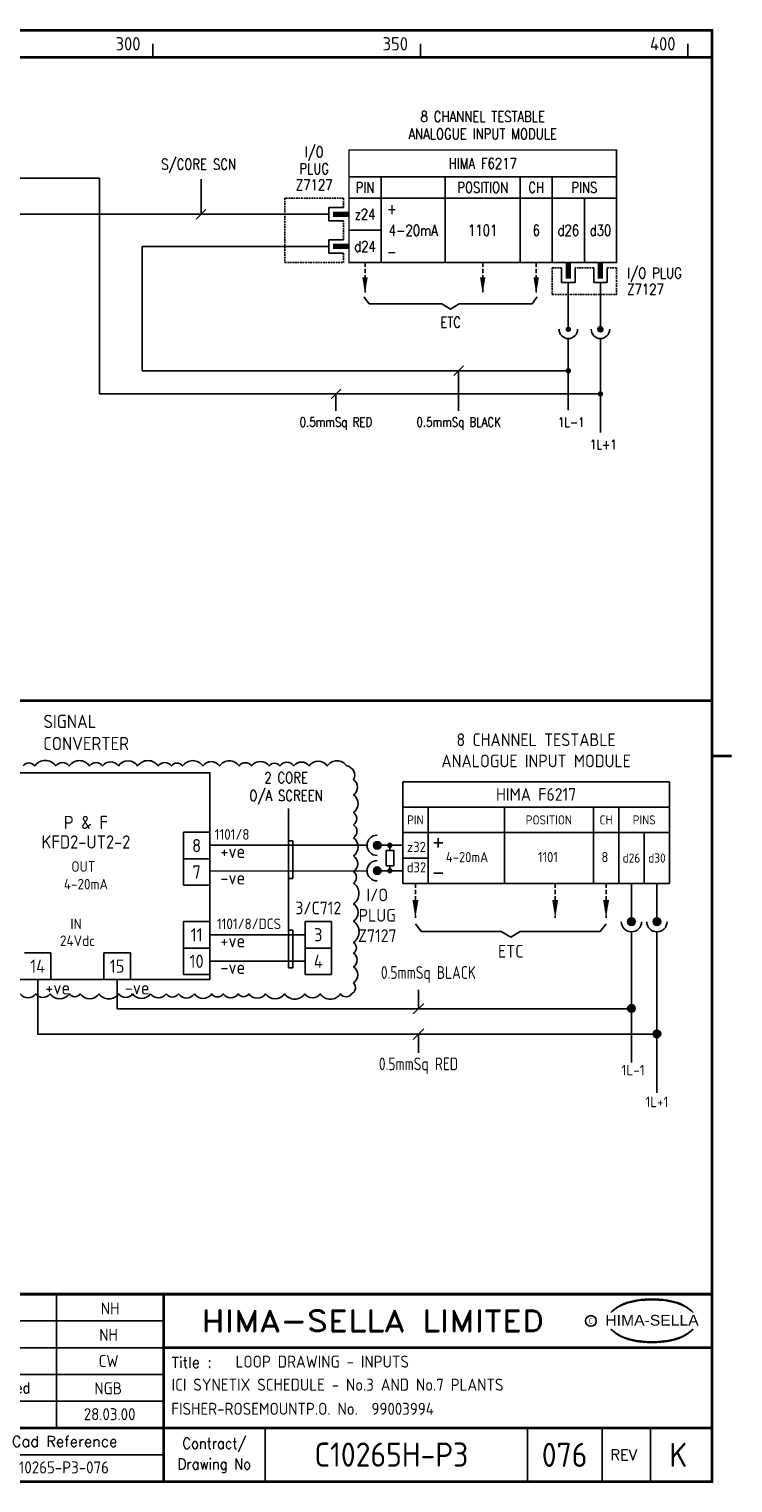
# Model space of a CAD drawing. Extents: x 0 to 394, y 0 to 275.
# Tile 2 of 2: x 262 to 394, y 0 to 271. Entities that reach past the tile are written whole.
import ezdxf
from ezdxf.enums import TextEntityAlignment as Align

# ---------------------------------------------------------------- set-up
doc = ezdxf.new("R2010")
doc.units = 0
doc.header["$LTSCALE"] = 0.25
doc.header["$MEASUREMENT"] = 0
doc.linetypes.add('HIDDEN2', pattern=[4.7625, 3.175, -1.5875])
doc.layers.get('0').update_dxf_attribs({"color": 41, "linetype": 'CONTINUOUS'})
for name, color, linetype in [('00-DRG_FRAME', 12, 'CONTINUOUS'), ('01-DRAW', 7, 'CONTINUOUS'), ('051-TEXT', 2, 'CONTINUOUS'), ('DES', 2, 'CONTINUOUS'), ('DIM', 3, 'CONTINUOUS'), ('LAB', 2, 'CONTINUOUS'), ('RACK', 2, 'CONTINUOUS'), ('SLOT', 2, 'CONTINUOUS'), ('SNA', 2, 'CONTINUOUS'), ('TEXT', 2, 'CONTINUOUS'), ('TPOL', 3, 'CONTINUOUS'), ('XR_FUNCTION', 2, 'CONTINUOUS'), ('XR_MAIN', 2, 'CONTINUOUS')]:
    doc.layers.add(name, color=color, linetype=linetype)
doc.styles.add('ARIAL', font='arial.ttf', dxfattribs={"height": 2.5})
doc.styles.add('CROSSREF', font='romans.shx', dxfattribs={"width": 0.8, "height": 2})
doc.styles.add('FUNCTION', font='ROMANS.shx', dxfattribs={"width": 0.8, "height": 2.5})
doc.styles.add('ISO', font='iso.shx')
doc.styles.add('PINS', font='ROMANS.shx', dxfattribs={"width": 0.8, "height": 2.5})
doc.styles.add('RACK', font='ROMANS.shx', dxfattribs={"width": 0.8, "height": 2.5})
doc.styles.add('ROMAND', font='ROMAND')
doc.styles.add('ROMANS', font='romans.shx', dxfattribs={"width": 0.8})
doc.styles.add('SLOT', font='romans.shx', dxfattribs={"width": 0.8, "height": 2})
doc.styles.add('SYMBOL', font='ROMANS.shx', dxfattribs={"width": 0.8, "height": 20})

# ---------------------------------------------------------------- blocks, each defined once
blk = doc.blocks.new('A3-REVA')
at = {"layer": '051-TEXT', "style": 'ISO'}
for tag, p in [('DESIGNED', (292.01, 31.7)), ('A', (117.73, 27.28)), ('DES', (127.73, 27.28)), ('DRN', (137.73, 27.28)), ('CHKD', (147.73, 27.28)), ('APPD', (157.73, 27.28)), ('DATE', (256, 27.28)), ('DRAWN', (291.72, 26.77)), ('CHECKED', (291.72, 21.89)), ('APPD', (291.65, 16.79)), ('DATE', (291.92, 11.96))]:
    blk.add_attdef(tag, text='', height=2.25, dxfattribs=at).set_placement(p, align=Align.CENTER)
blk.add_attdef('DESCRIPTION', (165.03, 27.28), '', height=2.25, dxfattribs=at)
blk = doc.blocks.new('A3-TITLE')
at = {"layer": '051-TEXT', "style": 'ISO'}
blk.add_attdef('TITLE_1', (315.46, 21.78), '', height=2.25, dxfattribs=at)
for tag, p in [('DRGNO', (376.96, 3.24)), ('REV.', (398.2, 3.24))]:
    blk.add_attdef(tag, text='', height=4.5, dxfattribs=at).set_placement(p, align=Align.CENTER)
blk = doc.blocks.new('A3-CONTRACT')
at = {"layer": '051-TEXT', "color": 41, "style": 'ISO'}
for tag, height, p in [('SCALE', 2.25, (106.71, 31.82)), ('DIMS', 2.25, (106.71, 26.8)), ('CONTRACT', 4.5, (344.94, 3.1)), ('CAD-REF', 2.25, (283.73, 1.84))]:
    blk.add_attdef(tag, text='', height=height, dxfattribs=at).set_placement(p, align=Align.CENTER)
for tag, p in [('TITLE_2', (303.86, 17.28)), ('TITLE_3', (303.79, 12.78))]:
    blk.add_attdef(tag, p, '', height=2.25, dxfattribs=at)
blk = doc.blocks.new('F6217-6V')
for p, q in [((50, 7), (0, 7)), ((6, 7), (6, -9)), ((18, 7), (18, -9)), ((32, 7), (32, -9)), ((38, 7), (38, -9)), ((50, 3), (0, 3)), ((44, 3), (44, -9)), ((-3.75, 0), (-12, 0)), ((-3.75, 1.25), (-3.75, -1.25)), ((-1, 1.25), (-3.75, 1.25)), ((-3.75, -1.25), (-1, -1.25)), ((-3.75, -4.75), (-3.75, -7.25)), ((-1, -4.75), (-3.75, -4.75)), ((6, -3), (0, -3)), ((-3.75, -6), (-12, -6)), ((-3.75, -7.25), (-1, -7.25)), ((39.75, -10), (39.75, -12.75)), ((42.25, -12.75), (42.25, -10)), ((45.75, -10), (45.75, -12.75)), ((48.25, -12.75), (48.25, -10)), ((39.75, -12.75), (42.25, -12.75)), ((41, -12.75), (41, -15)), ((45.75, -12.75), (48.25, -12.75)), ((47, -12.75), (47, -15))]:
    blk.add_line(p, q)
at = {"const_width": 0.3}
blk.add_lwpolyline([(50, -9), (0, -9), (0, 12), (50, 12)], close=True, dxfattribs=at)
at = {"color": 3, "linetype": 'HIDDEN2', "ltscale": 0.4}
for points in [[(-1, 1.25), (-1, 3), (-12, 3), (-12, -9), (-1, -9), (-1, -7.25)], [(-1, -4.75), (-1, -1.25)], [(39.75, -10), (38, -10), (38, -15), (50, -15), (50, -10), (48.25, -10)], [(45.75, -10), (42.25, -10)]]:
    blk.add_lwpolyline(points, dxfattribs=at)
blk.add_lwpolyline([(-3, 0, 1, 1, 0), (0, 0, 0.5, 0.5, 0)], format="xyseb")
at = {"const_width": 1}
for points in [[(-3, -6), (0, -6)], [(41, -12), (41, -9)], [(47, -12), (47, -9)]]:
    blk.add_lwpolyline(points, dxfattribs=at)
at = {"layer": 'DES', "style": 'PINS', "width": 0.8, "flags": 1}
blk.add_attdef('DES1', (53, 6), '', height=1.5, dxfattribs=at)
at = {"layer": 'LAB', "style": 'PINS', "width": 0.8, "flags": 1}
blk.add_attdef('LAB1', text='', height=1.5, dxfattribs=at).set_placement((53, -5.5), align=Align.MIDDLE_LEFT)
at = {"layer": 'RACK', "style": 'RACK', "width": 0.8}
blk.add_attdef('SLOT', text='', height=2, dxfattribs=at).set_placement((25, -3), align=Align.MIDDLE)
at = {"layer": 'SLOT', "style": 'SLOT', "width": 0.8}
blk.add_attdef('ADD1', text='', height=2, dxfattribs=at).set_placement((35, -3), align=Align.MIDDLE)
at = {"layer": 'SNA', "style": 'SYMBOL', "width": 0.8, "flags": 1}
blk.add_attdef('SNA', (53, 0), '', height=1.5, dxfattribs=at)
at = {"layer": 'TEXT', "style": 'ROMANS', "width": 0.8}
for s, p in [('8 CHANNEL TESTABLE', (25, 17.25)), ('ANALOGUE INPUT MODULE', (25, 14))]:
    blk.add_text(s, height=2, dxfattribs=at).set_placement(p, align=Align.CENTER)
for s, p in [('I/O', (-6.5, 11.5)), ('PLUG', (-6.5, 8.5)), ('HIMA F6217', (25, 9.5)), ('Z7127', (-6.5, 5.5)), ('PIN', (3, 5)), ('POSITION', (25, 5)), ('CH', (35, 5)), ('PINS', (44, 5)), ('z24', (3, 0)), ('+', (8, 1)), ('d26', (41, -3)), ('d30', (47, -3)), ('d24', (3, -6)), ('-', (8, -7))]:
    blk.add_text(s, height=2, dxfattribs=at).set_placement(p, align=Align.MIDDLE)
for s, p in [('I/O PLUG', (52, -11)), ('Z7127', (52, -14))]:
    blk.add_text(s, height=2, dxfattribs=at).set_placement(p, align=Align.MIDDLE_LEFT)
at = {"layer": 'TEXT', "style": 'RACK', "width": 0.8}
blk.add_attdef('SIGNAL', text='', height=2, dxfattribs=at).set_placement((12, -3), align=Align.MIDDLE)
at = {"layer": 'TPOL', "style": 'PINS', "width": 0.8, "flags": 1}
for tag, p in [('CN2', (-12, 0)), ('CN3', (-12, -6))]:
    blk.add_attdef(tag, text='', height=1, dxfattribs=at).set_placement(p, align=Align.MIDDLE_LEFT)
at = {"layer": 'TPOL', "color": 2, "style": 'PINS', "width": 0.8}
blk.add_attdef('CN1', text='', height=2, dxfattribs=at).set_placement((3, 0), align=Align.MIDDLE)
at = {"layer": 'TPOL', "style": 'PINS', "width": 0.8, "flags": 1}
for tag, p in [('CN4', (41, -15)), ('CN5', (47, -15))]:
    blk.add_attdef(tag, text='', height=1, dxfattribs=at).set_placement(p, align=Align.BOTTOM_CENTER)
at = {"layer": 'XR_FUNCTION', "style": 'FUNCTION', "width": 0.8, "flags": 1}
blk.add_attdef('XR_FUNCTION', (53, 2), '', height=1.5, dxfattribs=at)
at = {"layer": 'XR_MAIN', "style": 'CROSSREF', "width": 0.8, "flags": 1}
blk.add_attdef('XR_MAIN', (53, -4), '', height=1.5, dxfattribs=at)
blk = doc.blocks.new('DOT')
for radius in [0.75, 0.65, 0.55, 0.45, 0.35, 0.25, 0.15, 0.05]:
    blk.add_circle((0, 0), radius)

msp = doc.modelspace()

# ---------------------------------------------------------------- linework, layer by layer
at = {"color": 6}
msp.add_lwpolyline([(261.23, 133.64, -0.520567), (263.42, 133.64, -0.520567), (267.35, 133.64, -0.520567), (269.86, 133.64, -0.520567), (273.68, 133.64, -0.520567), (276.09, 133.64, -0.520567), (279.06, 133.64, -0.520567), (282.66, 133.64, -0.520567), (286.52, 133.64, -0.520567), (288.96, 133.64, -0.520567), (291.05, 133.64, -0.520567), (294.86, 133.64, -0.520567), (297.95, 133.64, -0.520567), (301.61, 133.64, -0.520567), (303.95, 133.64, -0.520567), (307.23, 133.64, -0.520567), (309.25, 133.64, -0.520567), (311.88, 133.64, -0.520567), (314.71, 133.64, -0.520567), (318.1, 133.64, -0.520567), (321.76, 133.64, -0.520567), (323.01, 131.08, -0.520567), (323.01, 128.23, -0.520567), (323.01, 124.95, -0.520567), (323.01, 122.66, -0.520567), (323.01, 120.23, -0.520567), (323.01, 116.86, -0.520567), (323.01, 113.87, -0.520567), (323.01, 111.77, -0.520567), (323.01, 107.88, -0.520567), (323.01, 104.67, -0.520567), (323.01, 100.7, -0.520567), (323.01, 98.67, -0.520567), (323.01, 96.15, -0.520567), (323.01, 93.11, -0.520567), (322.66, 91.08, -0.520567), (320.57, 91.08, -0.520567), (316.78, 91.08, -0.520567), (313.9, 91.08, -0.520567), (310.13, 91.08, -0.520567), (306.57, 91.08, -0.520567), (303.47, 91.08, -0.520567), (301.45, 91.08, -0.520567), (298.66, 91.08, -0.520567), (296.5, 91.08, -0.520567), (293.28, 91.08, -0.520567), (290.28, 91.08, -0.520567), (287.98, 91.08, -0.520567), (285.07, 91.08, -0.520567), (281.7, 91.08, -0.520567), (279.11, 91.08, -0.520567), (275.44, 91.08, -0.520567), (271.94, 91.08, -0.520567), (269.9, 91.08, -0.520567), (266.28, 91.08, -0.520567), (263.61, 91.08, -0.520567), (260.72, 91.08, -0.520567)], format="xyb", dxfattribs=at)
at = {"layer": '00-DRG_FRAME'}
for p, q in [((285.5, 266), (285.5, 268.5)), ((335.5, 266), (335.5, 268.5)), ((385.5, 266), (385.5, 268.5)), ((267.5, 35), (267.5, 10)), ((250.5, 30), (287.5, 30)), ((287.5, 25), (250.5, 25)), ((250.5, 20), (287.5, 20)), ((287.5, 15), (250.5, 15)), ((306.5, 10), (306.5, 0)), ((355.5, 10), (355.5, 0)), ((369.5, 0), (369.5, 10)), ((378.5, 10), (378.5, 0)), ((287.5, 5), (250.5, 5))]:
    msp.add_line(p, q, dxfattribs=at)
at = {"layer": '00-DRG_FRAME', "color": 0}
for p, q in [((283.5, 207.44), (283.5, 230.67)), ((296.15, 118.82), (325.54, 118.82)), ((318.89, 104.59), (318.89, 94.69)), ((296.15, 102.12), (313.94, 102.12)), ((296.15, 97.17), (313.94, 97.17)), ((263.97, 83.56), (263.97, 93.77)), ((278.82, 88.31), (278.82, 93.77))]:
    msp.add_line(p, q, dxfattribs=at)
at = {"layer": '00-DRG_FRAME', "const_width": 0.5}
msp.add_lwpolyline([(0, 0), (390, 0), (390, 271), (0, 271)], close=True, dxfattribs=at)
for points in [[(0, 266), (390, 266)], [(0, 145.81), (390, 145.81)], [(390, 135.5), (393.68, 135.5)], [(390, 35), (0, 35)], [(287.5, 0), (287.5, 35)], [(390, 25), (287.5, 25)], [(250.5, 10), (390, 10)]]:
    msp.add_lwpolyline(points, dxfattribs=at)
at = {"layer": '00-DRG_FRAME', "color": 3}
msp.add_circle((367.38, 30), 1, dxfattribs=at)
for centre, radius, start, end in [((376.1, 26.33), 7.24, 106.0532, 133.5024), ((375.61, 27.6), 5.98, 122.244, 131.6154), ((375.25, 28.28), 5.21, 111.8206, 122.8668), ((377.28, 24.2), 9.76, 107.5931, 113.9452), ((378.6, 18), 15.94, 89.2698, 106.3911), ((377.6, 23.02), 10.99, 96.0146, 107.3203), ((378.79, 15.81), 18.28, 92.8917, 97.3734), ((378.74, 18.36), 15.73, 89.7805, 93.1738), ((378.86, 18.36), 15.73, 86.8262, 90.2195), ((379.01, 18), 15.94, 73.6089, 90.7302), ((378.81, 15.81), 18.28, 82.6266, 87.1083), ((380.01, 23.02), 10.99, 72.6797, 83.9854), ((380.33, 24.2), 9.76, 66.0548, 72.4069), ((381.5, 26.33), 7.24, 46.4976, 73.9468), ((382.35, 28.28), 5.21, 57.1332, 68.1794), ((381.99, 27.6), 5.98, 48.3846, 57.756), ((376.38, 26.51), 7.3, 130.419, 136.057), ((381.23, 26.51), 7.3, 43.943, 49.581), ((376.38, 33.54), 7.3, 223.943, 229.581), ((376.1, 33.73), 7.24, 226.4976, 253.9468), ((375.61, 32.46), 5.98, 228.3846, 237.756), ((375.25, 31.78), 5.21, 237.1332, 248.1794), ((381.5, 33.73), 7.24, 286.0532, 313.5024), ((382.35, 31.78), 5.21, 291.8206, 302.8668), ((381.99, 32.46), 5.98, 302.244, 311.6154), ((381.23, 33.54), 7.3, 310.419, 316.057), ((377.28, 35.86), 9.76, 246.0548, 252.4069), ((378.6, 42.06), 15.94, 253.6089, 270.7302), ((377.6, 37.04), 10.99, 252.6797, 263.9854), ((378.79, 44.25), 18.28, 262.6266, 267.1083), ((378.74, 41.69), 15.73, 266.8262, 270.2195), ((379.01, 42.06), 15.94, 269.2698, 286.3911), ((378.86, 41.69), 15.73, 269.7805, 273.1738), ((378.81, 44.25), 18.28, 272.8917, 277.3734), ((380.01, 37.04), 10.99, 276.0146, 287.3203), ((380.33, 35.86), 9.76, 287.5931, 293.9452)]:
    msp.add_arc(centre, radius, start, end, dxfattribs=at)
at = {"layer": '01-DRAW'}
for p, q in [((229.25, 243.42), (275.5, 243.42)), ((275.5, 243.42), (275.5, 203.12)), ((310.16, 236.67), (229.25, 236.67)), ((310.16, 230.67), (283.5, 230.67)), ((324.96, 221.23), (325.93, 219.93)), ((325.93, 219.93), (339.54, 219.93)), ((339.54, 219.93), (341.16, 218.96)), ((342.78, 219.93), (341.16, 218.96)), ((356.39, 219.93), (342.78, 219.93)), ((357.36, 221.23), (356.39, 219.93)), ((363.16, 221.67), (363.16, 215.19)), ((369.16, 221.67), (369.16, 215.19)), ((369.16, 221.67), (369.16, 215.19)), ((363.16, 213.46), (363.16, 200.06)), ((369.16, 213.46), (369.16, 195.91)), ((369.16, 213.46), (369.16, 195.91)), ((363.16, 207.44), (283.5, 207.44)), ((369.16, 203.12), (275.5, 203.12)), ((332.2, 130.7), (332.2, 111.69)), ((382.09, 130.7), (332.2, 130.7)), ((382.09, 130.7), (382.09, 111.69)), ((332.2, 125.95), (382.09, 125.95)), ((336.95, 125.95), (336.95, 111.69)), ((351.2, 125.95), (351.2, 111.69)), ((367.84, 111.69), (367.84, 125.95)), ((372.59, 111.69), (372.59, 125.95)), ((296.15, 121.25), (291.2, 121.25)), ((332.2, 121.19), (382.09, 121.19)), ((338.85, 120.15), (338.85, 118.44)), ((377.34, 111.69), (377.34, 121.19)), ((327.44, 118.82), (332.2, 118.82)), ((329.82, 118.82), (329.82, 117.87)), ((337.99, 119.29), (339.7, 119.29)), ((296.15, 116.3), (291.2, 116.3)), ((296.15, 116.3), (291.2, 116.3)), ((296.15, 114.02), (325.54, 114.07)), ((327.44, 114.07), (332.2, 114.07)), ((329.82, 115.02), (329.82, 114.07)), ((332.2, 116.44), (336.95, 116.44)), ((296.15, 111.35), (291.2, 111.35)), ((332.2, 111.69), (382.09, 111.69)), ((337.99, 113.59), (339.7, 113.59)), ((374.96, 111.69), (374.96, 104.56)), ((379.72, 111.69), (379.72, 104.56)), ((296.15, 104.59), (291.2, 104.59)), ((318.89, 104.59), (313.94, 104.59)), ((334.57, 104.15), (335.64, 102.72)), ((370.21, 104.15), (369.14, 102.72)), ((335.64, 102.72), (350.61, 102.72)), ((350.61, 102.72), (352.39, 101.65)), ((354.17, 102.72), (352.39, 101.65)), ((369.14, 102.72), (354.17, 102.72)), ((374.96, 102.66), (374.96, 78.28)), ((379.72, 102.66), (379.72, 72.58)), ((266.45, 93.77), (266.45, 98.72)), ((276.35, 93.77), (276.35, 98.72)), ((281.3, 93.77), (281.3, 98.72)), ((296.15, 99.64), (291.2, 99.64)), ((296.15, 99.64), (291.2, 99.64)), ((318.89, 99.64), (313.94, 99.64)), ((318.89, 99.64), (313.94, 99.64)), ((296.15, 94.69), (291.2, 94.69)), ((318.89, 94.69), (313.94, 94.69)), ((374.96, 88.31), (278.82, 88.31)), ((263.97, 83.56), (379.72, 83.56))]:
    msp.add_line(p, q, dxfattribs=at)
at = {"layer": '01-DRAW', "linetype": 'HIDDEN2'}
for p, q in [((325.16, 227.67), (325.16, 221.84)), ((347.16, 227.67), (347.16, 221.84)), ((357.16, 227.67), (357.16, 221.84)), ((334.57, 111.69), (334.57, 105.27)), ((360.71, 111.69), (360.71, 105.27)), ((370.21, 111.69), (370.21, 105.27))]:
    msp.add_line(p, q, dxfattribs=at)
at = {"layer": '01-DRAW', "const_width": 0.5}
for points in [[(362.91, 215.19, 1), (363.41, 215.19, 1)], [(368.91, 215.19, 1), (369.41, 215.19, 1)], [(362.91, 207.44, 1), (363.41, 207.44, 1)], [(368.91, 203.12, 1), (369.41, 203.12, 1)]]:
    msp.add_lwpolyline(points, format="xyb", close=True, dxfattribs=at)
at = {"layer": '01-DRAW'}
for points in [[(248.63, 132.38), (296.15, 132.38), (296.15, 93.77), (248.63, 93.77)], [(329.11, 115.02), (330.53, 115.02), (330.53, 117.87), (329.11, 117.87)]]:
    msp.add_lwpolyline(points, close=True, dxfattribs=at)
for points in [[(291.2, 116.3), (291.2, 121.25)], [(291.2, 111.35), (291.2, 116.3)], [(291.2, 99.64), (291.2, 104.59)], [(313.94, 99.64), (313.94, 104.59)], [(266.45, 98.72), (261.5, 98.72)], [(281.3, 98.72), (276.35, 98.72)], [(291.2, 94.69), (291.2, 99.64)], [(313.94, 94.69), (313.94, 99.64)]]:
    msp.add_lwpolyline(points, dxfattribs=at)
for centre, radius in [((369.16, 215.19), 0.475), ((369.16, 215.19), 0.389), ((369.16, 215.19), 0.302), ((369.16, 215.19), 0.216), ((369.16, 215.19), 0.13), ((369.16, 215.19), 0.0432), ((327.44, 118.82), 0.713), ((327.44, 118.82), 0.618), ((327.44, 118.82), 0.523), ((327.44, 118.82), 0.428), ((327.44, 118.82), 0.333), ((327.44, 118.82), 0.238), ((327.44, 118.82), 0.143), ((327.44, 118.82), 0.0475), ((327.44, 114.07), 0.713), ((327.44, 114.07), 0.618), ((327.44, 114.07), 0.523), ((327.44, 114.07), 0.428), ((327.44, 114.07), 0.333), ((327.44, 114.07), 0.238), ((327.44, 114.07), 0.143), ((327.44, 114.07), 0.0475), ((374.96, 104.56), 0.713), ((374.96, 104.56), 0.618), ((374.96, 104.56), 0.523), ((374.96, 104.56), 0.428), ((374.96, 104.56), 0.333), ((374.96, 104.56), 0.238), ((374.96, 104.56), 0.143), ((374.96, 104.56), 0.0475), ((379.72, 104.56), 0.713), ((379.72, 104.56), 0.618), ((379.72, 104.56), 0.523), ((379.72, 104.56), 0.428), ((379.72, 104.56), 0.333), ((379.72, 104.56), 0.238), ((379.72, 104.56), 0.143), ((379.72, 104.56), 0.0475)]:
    msp.add_circle(centre, radius, dxfattribs=at)
for centre, radius, start, end in [((363.16, 215.19), 1.73, 180, 0), ((369.16, 215.19), 1.73, 180, 0), ((369.16, 215.19), 1.73, 180, 0), ((327.44, 118.82), 1.9, 90, 270), ((327.44, 114.07), 1.9, 90, 270), ((374.96, 104.56), 1.9, 180, 0), ((379.72, 104.56), 1.9, 180, 0)]:
    msp.add_arc(centre, radius, start, end, dxfattribs=at)
for points in [[(325.66, 224.86), (324.65, 224.86), (325.16, 221.84)], [(347.66, 224.86), (346.65, 224.86), (347.16, 221.84)], [(357.66, 224.86), (356.65, 224.86), (357.16, 221.84)], [(335.13, 108.6), (334.02, 108.6), (334.57, 105.27)], [(361.26, 108.6), (360.15, 108.6), (360.71, 105.27)], [(370.77, 108.6), (369.66, 108.6), (370.21, 105.27)]]:
    msp.add_solid(points, dxfattribs=at)
at = {"layer": 'DIM'}
for p, q in [((294.5, 236.67), (294.5, 243.22)), ((293.6, 235.77), (295.4, 237.57)), ((341.76, 206.54), (343.56, 208.34)), ((342.66, 199.93), (342.66, 207.44)), ((318.81, 202.22), (320.61, 204.02)), ((319.71, 199.93), (319.71, 203.12)), ((310.87, 95.95), (310.87, 125.68)), ((310.87, 119.65), (311.68, 119.65)), ((311.68, 112.65), (311.68, 119.65)), ((310.87, 112.65), (311.68, 112.65)), ((310.87, 102.95), (311.68, 102.95)), ((311.68, 95.95), (311.68, 102.95)), ((310.87, 95.95), (311.68, 95.95)), ((335.17, 88.31), (335.17, 91.81)), ((334.18, 87.32), (336.16, 89.3)), ((334.17, 82.57), (336.15, 84.55)), ((335.16, 80.05), (335.16, 83.56))]:
    msp.add_line(p, q, dxfattribs=at)

# ---------------------------------------------------------------- block references
at = {"layer": '00-DRG_FRAME'}
for name, p, values in [('A3-CONTRACT', (-14.85, -0.31), {'TITLE_2': 'ICI SYNETIX SCHEDULE - No.3 AND No.7 PLANTS', 'TITLE_3': 'FISHER-ROSEMOUNTP.O. No.  99003994', 'CAD-REF': '10265-P3-076', 'CONTRACT': 'C10265H-P3', 'SCALE': 'N/A', 'DIMS': 'N/A'}), ('A3-TITLE', (-14.5, -0.5), {'TITLE_1': 'LOOP DRAWING - INPUTS', 'DRGNO': '076', 'REV.': 'K'})]:
    msp.add_blockref(name, p, dxfattribs=at).add_auto_attribs(values)
ref = msp.add_blockref('A3-REVA', (-14.5, -0.5), dxfattribs=at)
ref.add_attrib('A', 'C', dxfattribs={"layer": '051-TEXT', "height": 2.25, "style": 'ISO'}).set_placement((103.23, 26.78), align=Align.CENTER)
ref.add_attrib('DES', 'NA', dxfattribs={"layer": '051-TEXT', "height": 2.25, "style": 'ISO'}).set_placement((113.23, 26.78), align=Align.CENTER)
ref.add_attrib('DRN', 'NA', dxfattribs={"layer": '051-TEXT', "height": 2.25, "style": 'ISO'}).set_placement((123.23, 26.78), align=Align.CENTER)
ref.add_attrib('CHKD', 'CW', dxfattribs={"layer": '051-TEXT', "height": 2.25, "style": 'ISO'}).set_placement((133.23, 26.78), align=Align.CENTER)
ref.add_attrib('APPD', 'NGB', dxfattribs={"layer": '051-TEXT', "height": 2.25, "style": 'ISO'}).set_placement((143.23, 26.78), align=Align.CENTER)
ref.add_attrib('DESCRIPTION', 'AS BUILT.', (150.53, 26.78), dxfattribs={"layer": '051-TEXT', "height": 2.25, "style": 'ISO'})
ref.add_attrib('DATE', '06.06.00', dxfattribs={"layer": '051-TEXT', "height": 2.25, "style": 'ISO'}).set_placement((241.5, 26.78), align=Align.CENTER)
ref.add_attrib('DESIGNED', 'NH', dxfattribs={"layer": '051-TEXT', "height": 2.25, "style": 'ISO'}).set_placement((277.51, 31.2), align=Align.CENTER)
ref.add_attrib('DRAWN', 'NH', dxfattribs={"layer": '051-TEXT', "height": 2.25, "style": 'ISO'}).set_placement((277.22, 26.27), align=Align.CENTER)
ref.add_attrib('CHECKED', 'CW', dxfattribs={"layer": '051-TEXT', "height": 2.25, "style": 'ISO'}).set_placement((277.22, 21.39), align=Align.CENTER)
ref.add_attrib('APPD', 'NGB', dxfattribs={"layer": '051-TEXT', "height": 2.25, "style": 'ISO'}).set_placement((277.15, 16.29), align=Align.CENTER)
ref.add_attrib('DATE', '28.03.00', dxfattribs={"layer": '051-TEXT', "height": 2.25, "style": 'ISO'}).set_placement((277.42, 11.46), align=Align.CENTER)
at = {"layer": '01-DRAW'}
msp.add_blockref('F6217-6V', (322.16, 236.67), dxfattribs=at).add_auto_attribs({'CN1': 'z24', 'ADD1': '6', 'SIGNAL': '4-20mA', 'SLOT': '1101'})
for p, xscale, yscale, zscale in [((329.82, 118.82), 0.4752000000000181, 0.4752000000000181, 0.4752000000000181), ((329.82, 114.07), 0.4752000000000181, 0.4752000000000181, 0.4752000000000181), ((374.96, 88.36), 0.9504000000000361, 0.9504000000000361, 0.9504000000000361), ((379.72, 83.6), 0.9504000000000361, 0.9504000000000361, 0.9504000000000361)]:
    msp.add_blockref('DOT', p, dxfattribs=dict(at, xscale=xscale, yscale=yscale, zscale=zscale))

# ---------------------------------------------------------------- texts
at = {"layer": '00-DRG_FRAME', "style": 'ISO'}
for s, p in [('300', (283.19, 267.25)), ('350', (333.19, 267.25)), ('400', (383.19, 267.25))]:
    msp.add_text(s, height=2.5, dxfattribs=at).set_placement(p, align=Align.RIGHT)
at = {"layer": '00-DRG_FRAME', "style": 'ROMAND', "width": 1.15}
msp.add_text('HIMA-SELLA LIMITED', height=4, dxfattribs=at).set_placement((326.6, 30), align=Align.MIDDLE)
at = {"layer": '00-DRG_FRAME', "color": 3, "style": 'ISO', "width": 0.9}
msp.add_text('C', height=1, dxfattribs=at).set_placement((367.34, 29.5), align=Align.CENTER)
at = {"layer": '00-DRG_FRAME', "style": 'ARIAL', "width": 1.05}
msp.add_text('HIMA-SELLA', height=2, dxfattribs=at).set_placement((378.8, 29.13), align=Align.CENTER)
at = {"layer": '00-DRG_FRAME', "color": 4, "style": 'ROMAND'}
msp.add_text('Title :', height=2, dxfattribs=at).set_placement((289, 21.25))
at = {"layer": '00-DRG_FRAME', "color": 4, "style": 'ROMAND', "width": 0.85}
msp.add_text('Approved', height=2, dxfattribs=at).set_placement((252.25, 16.5))
at = {"layer": '00-DRG_FRAME', "color": 4, "style": 'ROMAND'}
for s, p in [('Cad Reference', (269, 7.5)), ('REV', (373.5, 5))]:
    msp.add_text(s, height=2, dxfattribs=at).set_placement(p, align=Align.MIDDLE)
at = {"layer": '00-DRG_FRAME', "color": 4, "style": 'ROMAND', "width": 0.9}
for s, p in [('Contract/', (297, 7)), ('Drawing No', (297, 3))]:
    msp.add_text(s, height=2, dxfattribs=at).set_placement(p, align=Align.MIDDLE)
at = {"layer": '01-DRAW'}
for s, height, style, width, p in [('S/CORE SCN', 2, 'ROMANS', 0.8, (294.05, 245.02)), ('0.5mmSq BLACK', 2.376, 'ISO', 0.85, (337, 93.88)), ('0.5mmSq RED', 2.376, 'ISO', 0.85, (335.16, 76.82))]:
    msp.add_text(s, height=height, dxfattribs=dict(at, style=style, width=width)).set_placement(p, align=Align.CENTER)
at = {"layer": '01-DRAW', "color": 2, "style": 'ROMANS', "width": 0.8}
msp.add_text('ETC', height=2, dxfattribs=at).set_placement((341.16, 215.5), align=Align.CENTER)
at = {"layer": '01-DRAW', "style": 'ROMANS', "width": 0.8}
for s, p in [('1L-1', (361.21, 196.95)), ('1L+1', (367.21, 192.79))]:
    msp.add_text(s, height=1.75, dxfattribs=at).set_placement(p)
at = {"layer": '01-DRAW', "style": 'ISO'}
for s, height, p in [('SIGNAL', 2.475, (265.06, 140.72)), ('CONVERTER', 2.475, (265.01, 136.59)), ('1L-1', 1.98, (373.13, 75.84)), ('1L+1', 1.98, (377.58, 69.92))]:
    msp.add_text(s, height=height, dxfattribs=at).set_placement(p)
for s, height, p in [('8 CHANNEL TESTABLE', 2.376, (357.14, 137.35)), ('ANALOGUE INPUT MODULE', 2.376, (357.14, 133.39)), ('HIMA F6217', 2.376, (357.14, 127.13)), ('P & F', 2.475, (272.99, 121.85)), ('PIN', 1.711, (334.57, 122.71)), ('POSITION', 1.711, (359.52, 122.71)), ('CH', 1.711, (370.21, 122.71)), ('PINS', 1.711, (377.34, 122.71)), ('KFD2-UT2-2', 2.475, (272.99, 118.21)), ('1101/8', 1.98, (300.31, 119.87)), ('z32', 1.901, (334.77, 117.57)), ('4-20mA', 1.901, (344.23, 115.67)), ('1101', 1.901, (359.35, 115.67)), ('8', 1.9, (370, 115.67)), ('d26', 1.711, (374.96, 115.59)), ('d30', 1.711, (379.72, 115.59)), ('OUT', 1.98, (272.5, 113.88)), ('d32', 1.901, (334.77, 113.76)), ('4-20mA', 1.98, (272.99, 110.58)), ('I/O', 2.376, (327.44, 108.36)), ('3/C712', 2.376, (316.42, 105.93)), ('PLUG', 2.376, (327.44, 104.56)), ('1101/8/DCS', 1.98, (303.47, 103.17)), ('Z7127', 2.376, (327.44, 100.76)), ('ETC', 2.376, (352.39, 97.85))]:
    msp.add_text(s, height=height, dxfattribs=at).set_placement(p, align=Align.CENTER)
for s, height, p in [('8', 2.48, (293.68, 118.77)), ('7', 2.48, (293.68, 113.82)), ('IN', 1.98, (271.15, 104.16)), ('11', 2.475, (293.68, 102.12)), ('3', 2.48, (316.42, 102.12)), ('24Vdc', 1.98, (271.4, 101)), ('14', 2.475, (263.97, 96.25)), ('15', 2.475, (278.82, 96.25)), ('10', 2.475, (293.68, 97.17)), ('4', 2.48, (316.42, 97.17))]:
    msp.add_text(s, height=height, dxfattribs=at).set_placement(p, align=Align.MIDDLE)
for s, p in [('+ve', (302.76, 116.46)), ('-ve', (302.76, 111.51)), ('+ve', (302.76, 99.76)), ('-ve', (302.76, 94.81)), ('+ve', (270.03, 90.97)), ('-ve', (284.88, 90.97))]:
    msp.add_text(s, height=2.475, dxfattribs=at).set_placement(p, align=Align.RIGHT)
at = {"layer": '01-DRAW', "insert": (196.52, 81.97), "char_height": 1.8, "width": 72.4969, "attachment_point": 1, "style": 'ROMANS'}
msp.add_mtext("{\\LNOTES\\P\\P}1. FIRST TERMINAL OR PAIR SHOULD ALWAYS BE '+'\\P  (ASK1 (50mA) ON ANLOGUE INPUT ONLY).\\P2. ANALOGUE LOOPS WILL BE WIRED USING SCREENED\\P  CABLES WHERE POSSIBLE.\\P3. ALL WIRING TO BE TRI-RATED.\\P4. COMPENSATING CABLES FOR TYPE 'K' THERMOCOUPLES \\P  WITH COLD JUNCTION. COMPENSATION PROVIDED BY THE\\P  SIGNAL CONVERTER WILL BE USED ON ALL TYPES AI4\\P  LOOPS.\\P5. L- FOR ALL REMOTE ANNUNCIATORS IS DELIVERED \\P  FROM THE ESD 24VDC SUPPLY.\\P6. WIRE No.s ARE DEFINED USING CARD POSITION /\\P  CHANNEL NUMBER. \\P         ", dxfattribs=at)
at = {"layer": '051-TEXT', "insert": (310.4, 126.45), "char_height": 2, "width": 42.7265, "attachment_point": 8, "style": 'ROMANS'}
msp.add_mtext('2 CORE\\PO/A SCREEN', dxfattribs=at)
at = {"layer": 'DIM', "style": 'ROMANS', "width": 0.8}
for s, p in [('0.5mmSq RED', (319.71, 196.99)), ('0.5mmSq BLACK', (342.66, 196.99))]:
    msp.add_text(s, height=1.75, dxfattribs=at).set_placement(p, align=Align.CENTER)

doc.saveas('drawing.dxf')
